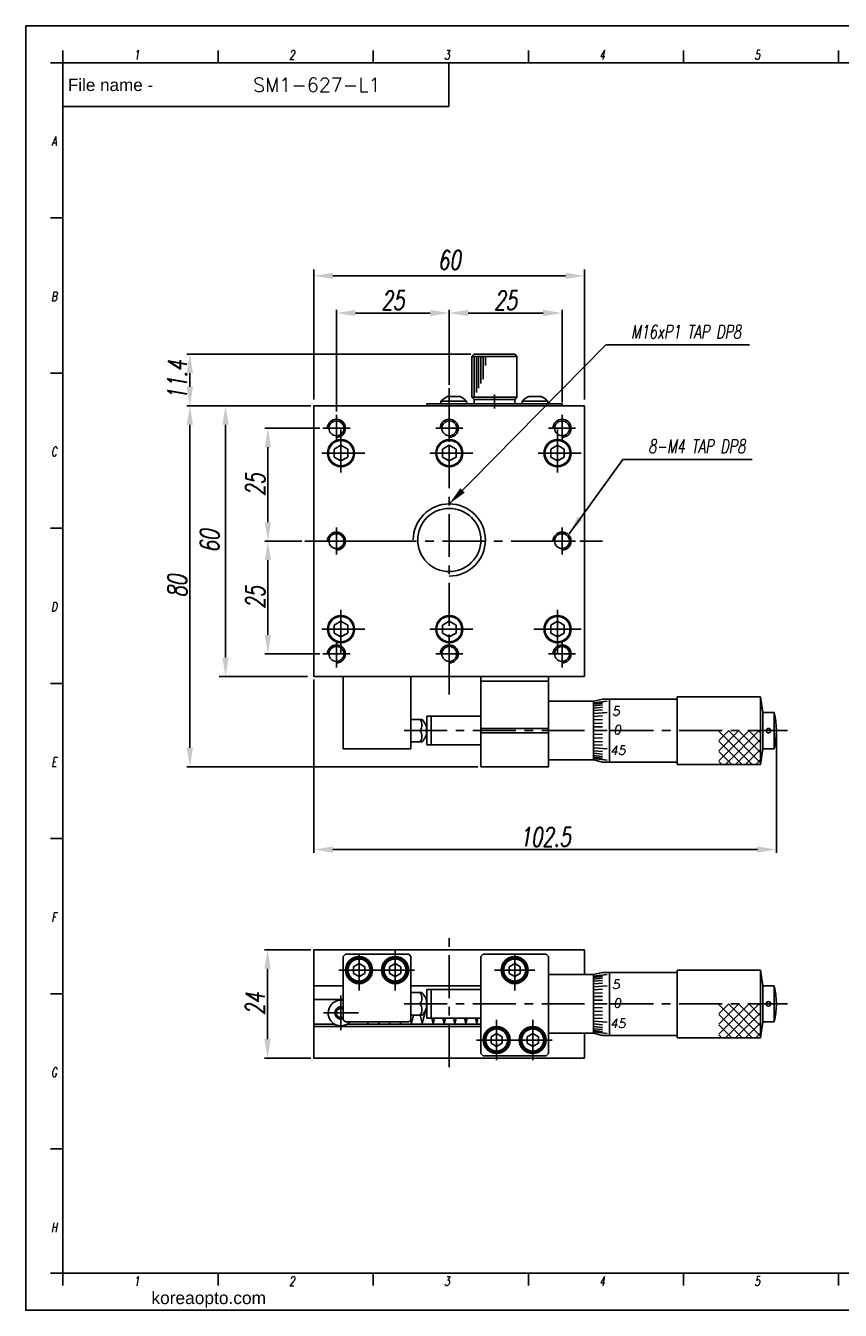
# Model space of a CAD drawing. Extents: x 0 to 1192, y 0 to 285.
# Tile 1 of 6: x 0 to 181, y 0 to 285. Entities that reach past the tile are written whole.
import ezdxf
from ezdxf.enums import TextEntityAlignment as Align

# ---------------------------------------------------------------- set-up
doc = ezdxf.new("R2010")
doc.units = 0
doc.header["$LTSCALE"] = 0.3
doc.header["$MEASUREMENT"] = 0
doc.linetypes.add('CENTER', pattern=[50.8, 31.75, -6.35, 6.35, -6.35])
doc.layers.get('0').update_dxf_attribs({"linetype": 'CONTINUOUS'})
doc.layers.get('DEFPOINTS').update_dxf_attribs({"linetype": 'CONTINUOUS'})
for name, color, linetype in [('1', 1, 'CENTER'), ('3', 3, 'CONTINUOUS'), ('FORM', 7, 'CONTINUOUS'), ('PAPER', 2, 'CONTINUOUS'), ('W', 4, 'CONTINUOUS')]:
    doc.layers.add(name, color=color, linetype=linetype)
doc.styles.add('H', font='txt.shx')
doc.styles.add('S', font='romans.shx', dxfattribs={"width": 0.7, "oblique": 10, "bigfont": 'bigfont.shx'})
doc.styles.add('SEACAD_arial_ttfI', font='arial.ttf')
doc.styles.get("Standard").update_dxf_attribs({"font": 'romans.shx', "width": 0.7, "oblique": 10, "bigfont": 'whgtxt.shx'})
doc.dimstyles.get("Standard").update_dxf_attribs({"dimtxt": 0.18, "dimasz": 0.18, "dimexe": 0.18, "dimexo": 0.0625, "dimgap": 0.09, "dimtad": 0, "dimtih": 1, "dimtoh": 1, "dimdec": 4, "dimzin": 0, "dimdsep": 46, "dimtxsty": 'Standard', "dimcen": 0.09, "dimadec": 0, "dimazin": 0, "dimtfac": 1, "dimtdec": 4, "dimtofl": 0, "dimtmove": 0, "dimatfit": 3, "dimfxl": 0, "dimtolj": 1, "dimtzin": 0, "dimarcsym": 0})

# ---------------------------------------------------------------- blocks, each defined once
blk = doc.blocks.new('erdftrgf45r')
at = {"layer": 'W'}
for p, q in [((34921.74, 9666.28), (35198.74, 9666.28)), ((34921.74, 9471.28), (34921.74, 9666.28)), ((35198.74, 9666.28), (35198.74, 9471.28)), ((35198.74, 9471.28), (34921.74, 9471.28))]:
    blk.add_line(p, q, dxfattribs=at)
blk = doc.blocks.new('234m234msfmem')
for p, q in [((22092.94, -222.76), (22092.94, -266.52)), ((22092.94, -266.52), (22145.04, -266.52))]:
    blk.add_line(p, q)
blk.add_lwpolyline([(22086.69, -57.1), (22387.79, -57.1), (22387.79, -272.77), (22086.69, -272.77)], close=True)
at = {"layer": 'FORM', "color": 7, "linetype": 'Continuous'}
for q in [(22157.76, -63.35), (22092.94, -70.69)]:
    blk.add_line((22157.76, -70.69), q, dxfattribs=at)
at = {"layer": 'PAPER'}
for p, q in [((22092.94, -63.35), (22092.94, -61.27)), ((22118.99, -63.35), (22118.99, -61.27)), ((22118.99, -63.35), (22118.99, -61.27)), ((22145.04, -63.35), (22145.04, -61.27)), ((22171.1, -63.35), (22171.1, -61.27)), ((22197.15, -63.35), (22197.15, -61.27)), ((22223.2, -63.35), (22223.2, -61.27)), ((22092.94, -63.35), (22090.86, -63.35)), ((22092.94, -89.37), (22090.86, -89.37)), ((22092.94, -115.42), (22090.86, -115.42)), ((22092.94, -141.47), (22090.86, -141.47)), ((22092.94, -167.52), (22090.86, -167.52)), ((22092.94, -193.57), (22090.86, -193.57)), ((22092.94, -219.62), (22090.86, -219.62)), ((22092.94, -245.68), (22090.86, -245.68)), ((22092.94, -266.52), (22090.86, -266.52)), ((22092.94, -266.52), (22092.94, -268.6)), ((22118.99, -266.52), (22118.99, -268.6)), ((22118.99, -266.52), (22118.99, -268.6)), ((22145.04, -266.52), (22145.04, -268.6)), ((22171.1, -266.52), (22171.1, -268.6)), ((22197.15, -266.52), (22197.15, -268.6)), ((22223.2, -266.52), (22223.2, -268.6))]:
    blk.add_line(p, q, dxfattribs=at)
at = {"xscale": 1.04187073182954, "yscale": 1.04187073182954, "zscale": 1.04187073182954}
blk.add_blockref('erdftrgf45r', (-14291, -10134.37), dxfattribs=at)
at = {"layer": 'FORM', "color": 7, "linetype": 'Continuous', "style": 'SEACAD_arial_ttfI'}
for s, height, p in [('File name -', 2.0507, (22093.77, -66.02)), ('koreaopto.com ', 2.0835, (22107.8, -269.64))]:
    blk.add_text(s, height=height, dxfattribs=at).set_placement(p, align=Align.TOP_LEFT)
at = {"layer": 'PAPER', "style": 'S', "oblique": 10, "width": 0.7}
for s, p in [('1', (22105.33, -62.01)), ('2', (22131.38, -62.01)), ('3', (22157.43, -62.01)), ('4', (22183.48, -62.01)), ('5', (22209.53, -62.01)), ('A', (22091.45, -76.5)), ('B', (22091.45, -102.55)), ('C', (22091.45, -128.6)), ('D', (22091.45, -154.66)), ('E', (22091.45, -180.71)), ('F', (22091.45, -206.76)), ('G', (22091.45, -232.81)), ('H', (22091.45, -258.86)), ('1', (22105.33, -267.87)), ('2', (22131.38, -267.87)), ('3', (22157.43, -267.87)), ('4', (22183.48, -267.87)), ('5', (22209.53, -267.87))]:
    blk.add_text(s, height=1.56, dxfattribs=at).set_placement(p, align=Align.MIDDLE)
blk = doc.blocks.new('*D104')
at = {"color": 4, "lineweight": -2}
for p, q in [((63.89, 139.8), (63.89, 101.45)), ((166.39, 127.8), (166.39, 101.45)), ((68.09, 102.15), (162.19, 102.15))]:
    blk.add_line(p, q, dxfattribs=at)
at = {"color": 4}
for points in [[(68.09, 102.85), (68.09, 101.45), (63.89, 102.15)], [(162.19, 102.85), (162.19, 101.45), (166.39, 102.15)]]:
    blk.add_solid(points, dxfattribs=at)
at = {"layer": 'DEFPOINTS', "color": 0}
for p in [(63.89, 140.5), (166.39, 128.5), (166.39, 102.15)]:
    blk.add_point(p, dxfattribs=at)
at = {"color": 3, "insert": (115.14, 104.95), "char_height": 4.2, "attachment_point": 5}
blk.add_mtext('\\A1;102.5', dxfattribs=at)
blk = doc.blocks.new('*D105')
at = {"color": 4, "lineweight": -2}
for p, q in [((63.89, 201.9), (63.89, 230.69)), ((123.89, 201.9), (123.89, 230.69)), ((119.69, 229.29), (68.09, 229.29))]:
    blk.add_line(p, q, dxfattribs=at)
at = {"color": 4}
for points in [[(68.09, 229.99), (68.09, 228.59), (63.89, 229.29)], [(119.69, 229.99), (119.69, 228.59), (123.89, 229.29)]]:
    blk.add_solid(points, dxfattribs=at)
at = {"layer": 'DEFPOINTS', "color": 0}
for p in [(63.89, 229.29), (63.89, 200.5), (123.89, 200.5)]:
    blk.add_point(p, dxfattribs=at)
at = {"color": 3, "insert": (93.89, 232.79), "char_height": 4.2, "attachment_point": 5}
blk.add_mtext('\\A1;60', dxfattribs=at)
blk = doc.blocks.new('*D147')
at = {"color": 4, "lineweight": -2}
for p, q in [((63.19, 79.94), (52.92, 79.94)), ((53.62, 75.74), (53.62, 60.14)), ((63.19, 55.94), (52.92, 55.94))]:
    blk.add_line(p, q, dxfattribs=at)
at = {"color": 4}
for points in [[(52.92, 75.74), (54.32, 75.74), (53.62, 79.94)], [(52.92, 60.14), (54.32, 60.14), (53.62, 55.94)]]:
    blk.add_solid(points, dxfattribs=at)
at = {"layer": 'DEFPOINTS', "color": 0}
for p in [(63.89, 79.94), (53.62, 55.94), (63.89, 55.94)]:
    blk.add_point(p, dxfattribs=at)
at = {"color": 3, "insert": (50.82, 67.94), "char_height": 4.2, "attachment_point": 5, "rotation": 90}
blk.add_mtext('\\A1;24', dxfattribs=at)
blk = doc.blocks.new('*D122')
at = {"color": 4, "lineweight": -2}
for p, q in [((68.89, 199.2), (68.89, 221.75)), ((89.69, 221.05), (73.09, 221.05)), ((93.89, 205.1), (93.89, 221.75))]:
    blk.add_line(p, q, dxfattribs=at)
at = {"color": 4}
for points in [[(73.09, 221.75), (73.09, 220.35), (68.89, 221.05)], [(89.69, 221.75), (89.69, 220.35), (93.89, 221.05)]]:
    blk.add_solid(points, dxfattribs=at)
at = {"layer": 'DEFPOINTS', "color": 0}
for p in [(68.89, 221.05), (93.89, 204.4), (68.89, 198.5)]:
    blk.add_point(p, dxfattribs=at)
at = {"color": 3, "insert": (81.39, 223.85), "char_height": 4.2, "attachment_point": 5}
blk.add_mtext('\\A1;25', dxfattribs=at)
blk = doc.blocks.new('*D123')
at = {"color": 4, "lineweight": -2}
for p, q in [((98.09, 221.05), (114.69, 221.05)), ((118.89, 201.2), (118.89, 221.75))]:
    blk.add_line(p, q, dxfattribs=at)
at = {"color": 4}
for points in [[(98.09, 221.75), (98.09, 220.35), (93.89, 221.05)], [(114.69, 221.75), (114.69, 220.35), (118.89, 221.05)]]:
    blk.add_solid(points, dxfattribs=at)
at = {"layer": 'DEFPOINTS', "color": 0}
for p in [(93.89, 221.05), (118.89, 221.05), (118.89, 200.5)]:
    blk.add_point(p, dxfattribs=at)
at = {"color": 3, "insert": (106.39, 223.85), "char_height": 4.2, "attachment_point": 5}
blk.add_mtext('\\A1;25', dxfattribs=at)
blk = doc.blocks.new('*D124')
at = {"color": 4, "lineweight": -2}
for p, q in [((98.69, 211.9), (35.69, 211.9)), ((36.39, 204.7), (36.39, 207.7)), ((63.19, 200.5), (35.69, 200.5))]:
    blk.add_line(p, q, dxfattribs=at)
at = {"color": 4}
for points in [[(35.69, 207.7), (37.09, 207.7), (36.39, 211.9)], [(35.69, 204.7), (37.09, 204.7), (36.39, 200.5)]]:
    blk.add_solid(points, dxfattribs=at)
at = {"layer": 'DEFPOINTS', "color": 0}
for p in [(36.39, 211.9), (99.39, 211.9), (63.89, 200.5)]:
    blk.add_point(p, dxfattribs=at)
at = {"color": 3, "insert": (33.59, 206.2), "char_height": 4.2, "attachment_point": 5, "rotation": 90}
blk.add_mtext('\\A1;11.4', dxfattribs=at)
blk = doc.blocks.new('*D125')
at = {"color": 4, "lineweight": -2}
for p, q in [((65.19, 195.5), (52.98, 195.5)), ((53.68, 174.7), (53.68, 191.3)), ((61.18, 170.5), (52.98, 170.5))]:
    blk.add_line(p, q, dxfattribs=at)
at = {"color": 4}
for points in [[(52.98, 191.3), (54.38, 191.3), (53.68, 195.5)], [(52.98, 174.7), (54.38, 174.7), (53.68, 170.5)]]:
    blk.add_solid(points, dxfattribs=at)
at = {"layer": 'DEFPOINTS', "color": 0}
for p in [(53.68, 195.5), (65.89, 195.5), (61.88, 170.5)]:
    blk.add_point(p, dxfattribs=at)
at = {"color": 3, "insert": (50.88, 183), "char_height": 4.2, "attachment_point": 5, "rotation": 90}
blk.add_mtext('\\A1;25', dxfattribs=at)
blk = doc.blocks.new('*D126')
at = {"color": 4, "lineweight": -2}
for p, q in [((63.19, 200.5), (35.69, 200.5)), ((36.39, 196.3), (36.39, 124.7)), ((100.19, 120.5), (35.69, 120.5))]:
    blk.add_line(p, q, dxfattribs=at)
at = {"color": 4}
for points in [[(35.69, 196.3), (37.09, 196.3), (36.39, 200.5)], [(35.69, 124.7), (37.09, 124.7), (36.39, 120.5)]]:
    blk.add_solid(points, dxfattribs=at)
at = {"layer": 'DEFPOINTS', "color": 0}
for p in [(63.89, 200.5), (36.39, 120.5), (100.89, 120.5)]:
    blk.add_point(p, dxfattribs=at)
at = {"color": 3, "insert": (33.59, 160.5), "char_height": 4.2, "attachment_point": 5, "rotation": 90}
blk.add_mtext('\\A1;80', dxfattribs=at)
blk = doc.blocks.new('*D127')
at = {"color": 4, "lineweight": -2}
for p, q in [((60.48, 170.5), (52.98, 170.5)), ((53.68, 166.3), (53.68, 149.7)), ((65.19, 145.5), (52.98, 145.5))]:
    blk.add_line(p, q, dxfattribs=at)
at = {"color": 4}
for points in [[(52.98, 166.3), (54.38, 166.3), (53.68, 170.5)], [(52.98, 149.7), (54.38, 149.7), (53.68, 145.5)]]:
    blk.add_solid(points, dxfattribs=at)
at = {"layer": 'DEFPOINTS', "color": 0}
for p in [(61.18, 170.5), (53.68, 145.5), (65.89, 145.5)]:
    blk.add_point(p, dxfattribs=at)
at = {"color": 3, "insert": (50.88, 158), "char_height": 4.2, "attachment_point": 5, "rotation": 90}
blk.add_mtext('\\A1;25', dxfattribs=at)
blk = doc.blocks.new('*D128')
at = {"color": 4, "lineweight": -2}
for p, q in [((62.49, 200.5), (42.9, 200.5)), ((44.3, 196.3), (44.3, 144.7)), ((62.49, 140.5), (42.9, 140.5))]:
    blk.add_line(p, q, dxfattribs=at)
at = {"color": 4}
for points in [[(43.6, 196.3), (45, 196.3), (44.3, 200.5)], [(43.6, 144.7), (45, 144.7), (44.3, 140.5)]]:
    blk.add_solid(points, dxfattribs=at)
at = {"layer": 'DEFPOINTS', "color": 0}
for p in [(63.89, 200.5), (44.3, 140.5), (63.89, 140.5)]:
    blk.add_point(p, dxfattribs=at)
at = {"color": 3, "insert": (40.8, 170.5), "char_height": 4.2, "attachment_point": 5, "rotation": 90}
blk.add_mtext('\\A1;60', dxfattribs=at)
blk = doc.blocks.new('A$C71E23728')
at = {"color": 1, "linetype": 'CENTER'}
blk.add_line((3.16, 4.5), (0, 4.5), dxfattribs=at)
at = {"layer": '1', "color": 7, "linetype": 'Continuous'}
for p, q in [((2.04, 9), (1.04, 9)), ((1.04, 9), (1.04, 0)), ((2.04, 0), (2.04, 9)), ((1.04, 0), (2.04, 0))]:
    blk.add_line(p, q, dxfattribs=at)

msp = doc.modelspace()

# ---------------------------------------------------------------- hatches: boundary and pattern name
h = msp.add_hatch()
h.set_pattern_fill('ANSI37', color=256, scale=0.5, style=0)
h.set_pattern_definition([(45, (-22.6704, -25.3212), (-1.122532, 1.122532), []), (135, (-22.6704, -25.3212), (-1.122532, -1.122532), [])])
h.paths.add_polyline_path([(162.89059, 128.50236), (153.64059, 128.50236), (153.64059, 121.00236), (162.89059, 121.00236)])
h = msp.add_hatch()
h.set_pattern_fill('ANSI37', color=256, scale=0.5, style=0)
h.set_pattern_definition([(45, (-22.6704, -85.8826), (-1.122532, 1.122532), []), (135, (-22.6704, -85.8826), (-1.122532, -1.122532), [])])
h.paths.add_polyline_path([(162.89059, 67.94097), (153.64059, 67.94097), (153.64059, 60.44097), (162.89059, 60.44097)])

# ---------------------------------------------------------------- linework, layer by layer
for p, q in [((99.39059, 211.90236), (98.89059, 211.40236)), ((98.89059, 211.40236), (98.89059, 202.40236)), ((108.39059, 211.90236), (99.39059, 211.90236)), ((108.89059, 211.40236), (108.39059, 211.90236)), ((108.89059, 202.40236), (108.89059, 211.40236)), ((96.28585, 202.55236), (93.49534, 202.55236)), ((99.39059, 201.90236), (98.89059, 202.40236)), ((108.39059, 201.90236), (108.89059, 202.40236)), ((111.49534, 202.55236), (114.28585, 202.55236)), ((123.89059, 200.50236), (63.89059, 200.50236)), ((63.89059, 200.50236), (63.89059, 140.50236)), ((118.89059, 200.90236), (88.89059, 200.90236)), ((88.89059, 200.90236), (88.89059, 200.50236)), ((88.89059, 200.50236), (118.89059, 200.50236)), ((97.74059, 201.51236), (92.04059, 201.51236)), ((92.04059, 201.51236), (92.04059, 200.90236)), ((97.64059, 200.90236), (92.14059, 200.90236)), ((97.74059, 201.51236), (97.74059, 200.90236)), ((99.39059, 201.90236), (108.39059, 201.90236)), ((110.04059, 201.51236), (110.04059, 200.90236)), ((110.04059, 201.51236), (115.74059, 201.51236)), ((110.14059, 200.90236), (115.64059, 200.90236)), ((115.74059, 201.51236), (115.74059, 200.90236)), ((118.89059, 200.50236), (118.89059, 200.90236)), ((123.89059, 140.50236), (123.89059, 200.50236)), ((68.39059, 190.86838), (69.89059, 191.73441)), ((68.39059, 189.13633), (68.39059, 190.86838)), ((69.89059, 191.73441), (71.39059, 190.86838)), ((71.39059, 190.86838), (71.39059, 189.13633)), ((92.39059, 190.86838), (93.89059, 191.73441)), ((92.39059, 189.13633), (92.39059, 190.86838)), ((93.89059, 191.73441), (95.39059, 190.86838)), ((95.39059, 190.86838), (95.39059, 189.13633)), ((116.39059, 190.86838), (117.89059, 191.73441)), ((116.39059, 189.13633), (116.39059, 190.86838)), ((117.89059, 191.73441), (119.39059, 190.86838)), ((119.39059, 190.86838), (119.39059, 189.13633)), ((69.89059, 188.27031), (68.39059, 189.13633)), ((71.39059, 189.13633), (69.89059, 188.27031)), ((93.89059, 188.27031), (92.39059, 189.13633)), ((95.39059, 189.13633), (93.89059, 188.27031)), ((117.89059, 188.27031), (116.39059, 189.13633)), ((119.39059, 189.13633), (117.89059, 188.27031)), ((69.89059, 152.73441), (68.39059, 151.86838)), ((68.39059, 151.86838), (68.39059, 150.13633)), ((71.39059, 151.86838), (69.89059, 152.73441)), ((71.39059, 150.13633), (71.39059, 151.86838)), ((93.89059, 152.73441), (92.39059, 151.86838)), ((92.39059, 151.86838), (92.39059, 150.13633)), ((95.39059, 151.86838), (93.89059, 152.73441)), ((95.39059, 150.13633), (95.39059, 151.86838)), ((117.89059, 152.73441), (116.39059, 151.86838)), ((116.39059, 151.86838), (116.39059, 150.13633)), ((119.39059, 151.86838), (117.89059, 152.73441)), ((119.39059, 150.13633), (119.39059, 151.86838)), ((68.39059, 150.13633), (69.89059, 149.27031)), ((69.89059, 149.27031), (71.39059, 150.13633)), ((92.39059, 150.13633), (93.89059, 149.27031)), ((93.89059, 149.27031), (95.39059, 150.13633)), ((116.39059, 150.13633), (117.89059, 149.27031)), ((117.89059, 149.27031), (119.39059, 150.13633)), ((63.89059, 140.50236), (123.89059, 140.50236)), ((70.39059, 140.50236), (70.39059, 124.50236)), ((85.39059, 140.50236), (70.39059, 140.50236)), ((85.39059, 124.50236), (85.39059, 140.50236)), ((100.89059, 140.50236), (100.89059, 120.50236)), ((115.89059, 140.50236), (100.89059, 140.50236)), ((100.89059, 139.50236), (115.89059, 139.50236)), ((115.89059, 120.50236), (115.89059, 140.50236)), ((115.89059, 135.00236), (125.89059, 135.00236)), ((115.89059, 135.00236), (115.89059, 122.00236)), ((125.89059, 135.00236), (127.89059, 135.50236)), ((125.89059, 134.68423), (128.89059, 135.04087)), ((125.89059, 135.00236), (125.89059, 122.00236)), ((125.89059, 135.00236), (125.89059, 122.04087)), ((125.89059, 134.38373), (127.89059, 134.60994)), ((125.89059, 133.99049), (127.89059, 134.20157)), ((127.89059, 135.50236), (144.39059, 135.50236)), ((129.39059, 135.50236), (129.39059, 121.50236)), ((144.39059, 136.00236), (144.39059, 121.00236)), ((144.39059, 136.00236), (162.89059, 136.00236)), ((162.89059, 136.00236), (162.89059, 121.00236)), ((162.89059, 136.00236), (163.39059, 132.50236)), ((87.84008, 131.00236), (85.39059, 131.00236)), ((88.89059, 131.67736), (88.89059, 125.32736)), ((88.89059, 131.67736), (100.89059, 131.67736)), ((89.89059, 131.67736), (89.89059, 125.32736)), ((125.89059, 133.51069), (127.89059, 133.70332)), ((125.89059, 132.95191), (127.89059, 133.12305)), ((125.89059, 132.32296), (128.89059, 132.54338)), ((125.89059, 131.63376), (127.89059, 131.7542)), ((125.89059, 130.89517), (127.89059, 130.9872)), ((163.39059, 132.50236), (163.39059, 124.50236)), ((163.39059, 132.50236), (165.89059, 132.50236)), ((165.89059, 132.50236), (165.89059, 124.50236)), ((85.39059, 128.50236), (87.36965, 128.50236)), ((100.89059, 129.00236), (115.89059, 129.00236)), ((125.89059, 130.11884), (127.89059, 130.18102)), ((125.89059, 129.31702), (127.89059, 129.34836)), ((125.89059, 128.50236), (128.89059, 128.50236)), ((85.39059, 126.00236), (87.84008, 126.00236)), ((88.89059, 125.32736), (100.89059, 125.32736)), ((100.89059, 128.00236), (115.89059, 128.00236)), ((125.89059, 127.68769), (127.89059, 127.65636)), ((125.89059, 126.88587), (127.89059, 126.8237)), ((125.89059, 126.10955), (127.89059, 126.01752)), ((125.89059, 125.37096), (127.89059, 125.25052)), ((70.39059, 124.50236), (85.39059, 124.50236)), ((125.89059, 124.68175), (128.89059, 124.46133)), ((125.89059, 124.0528), (127.89059, 123.88167)), ((125.89059, 123.49402), (127.89059, 123.30139)), ((125.89059, 123.01423), (127.89059, 122.80315)), ((125.89059, 122.62098), (127.89059, 122.39478)), ((162.89059, 121.00236), (163.39059, 124.50236)), ((163.39059, 124.50236), (165.89059, 124.50236)), ((100.89059, 120.50236), (115.89059, 120.50236)), ((115.89059, 122.00236), (125.89059, 122.00236)), ((125.89059, 122.32049), (128.89059, 121.96384)), ((125.89059, 122.00236), (127.89059, 121.50236)), ((127.89059, 121.50236), (144.39059, 121.50236)), ((144.39059, 121.00236), (162.89059, 121.00236)), ((63.89059, 72.44097), (63.89059, 79.94097)), ((123.89059, 79.94097), (63.89059, 79.94097)), ((123.89059, 79.94097), (123.89059, 74.44097)), ((63.89059, 71.94097), (63.89059, 78.94097)), ((70.89059, 78.94097), (70.39059, 78.44097)), ((70.39059, 78.44097), (70.39059, 64.44097)), ((84.89059, 78.94097), (70.89059, 78.94097)), ((73.89059, 76.88434), (72.64059, 76.16266)), ((75.14059, 76.16266), (73.89059, 76.88434)), ((81.89059, 76.88434), (80.64059, 76.16266)), ((83.14059, 76.16266), (81.89059, 76.88434)), ((85.39059, 78.44097), (84.89059, 78.94097)), ((85.39059, 64.44097), (85.39059, 78.44097)), ((100.89059, 78.44097), (101.39059, 78.94097)), ((100.89059, 56.94097), (100.89059, 78.44097)), ((101.39059, 78.94097), (115.39059, 78.94097)), ((108.39059, 76.88434), (107.14059, 76.16266)), ((109.64059, 76.16266), (108.39059, 76.88434)), ((115.39059, 78.94097), (115.89059, 78.44097)), ((115.89059, 78.44097), (115.89059, 56.94097)), ((72.64059, 76.16266), (72.64059, 74.71928)), ((72.64059, 74.71928), (73.89059, 73.99759)), ((73.89059, 73.99759), (75.14059, 74.71928)), ((75.14059, 74.71928), (75.14059, 76.16266)), ((80.64059, 76.16266), (80.64059, 74.71928)), ((80.64059, 74.71928), (81.89059, 73.99759)), ((81.89059, 73.99759), (83.14059, 74.71928)), ((83.14059, 74.71928), (83.14059, 76.16266)), ((107.14059, 76.16266), (107.14059, 74.71928)), ((107.14059, 74.71928), (108.39059, 73.99759)), ((108.39059, 73.99759), (109.64059, 74.71928)), ((109.64059, 74.71928), (109.64059, 76.16266)), ((115.89059, 74.44097), (125.89059, 74.44097)), ((115.89059, 74.44097), (115.89059, 61.44097)), ((115.89059, 74.44097), (115.89059, 61.44097)), ((125.89059, 74.44097), (127.89059, 74.94097)), ((125.89059, 74.12283), (128.89059, 74.47948)), ((125.89059, 74.44097), (125.89059, 61.44097)), ((125.89059, 74.44097), (125.89059, 61.47948)), ((125.89059, 73.82234), (127.89059, 74.04855)), ((127.89059, 74.94097), (144.39059, 74.94097)), ((129.39059, 74.94097), (129.39059, 60.94097)), ((144.39059, 75.44097), (162.89059, 75.44097)), ((144.39059, 75.44097), (144.39059, 60.44097)), ((162.89059, 75.44097), (163.39059, 71.94097)), ((162.89059, 75.44097), (162.89059, 60.44097)), ((70.39059, 71.94097), (63.89059, 71.94097)), ((70.39059, 71.94097), (63.89059, 71.94097)), ((63.89059, 71.94097), (63.89059, 63.44097)), ((100.89059, 71.94097), (85.39059, 71.94097)), ((93.89059, 71.94097), (85.39059, 71.94097)), ((100.89059, 71.94097), (93.89059, 71.94097)), ((115.89059, 73.94097), (115.89059, 61.94097)), ((115.89059, 73.94097), (115.89059, 61.94097)), ((115.89059, 73.94097), (115.89059, 61.94097)), ((125.89059, 73.4291), (127.89059, 73.64018)), ((125.89059, 72.9493), (127.89059, 73.14193)), ((125.89059, 72.39052), (127.89059, 72.56166)), ((125.89059, 71.76157), (128.89059, 71.98199)), ((125.89059, 71.07237), (127.89059, 71.1928)), ((163.39059, 71.94097), (165.89059, 71.94097)), ((163.39059, 71.94097), (163.39059, 63.94097)), ((165.89059, 71.94097), (165.89059, 63.94097)), ((63.89059, 68.94097), (70.39059, 68.94097)), ((87.84008, 70.44097), (85.39059, 70.44097)), ((88.89059, 71.11597), (100.89059, 71.11597)), ((88.89059, 71.11597), (88.89059, 64.76597)), ((89.89059, 71.11597), (89.89059, 64.76597)), ((125.89059, 70.33378), (127.89059, 70.42581)), ((125.89059, 69.55745), (127.89059, 69.61962)), ((125.89059, 68.75563), (127.89059, 68.78697)), ((85.39059, 67.94097), (87.36965, 67.94097)), ((87.90691, 63.69097), (88.89059, 67.36213)), ((125.89059, 67.94097), (128.89059, 67.94097)), ((125.89059, 67.1263), (127.89059, 67.09497)), ((125.89059, 66.32448), (127.89059, 66.26231)), ((125.89059, 65.54816), (127.89059, 65.45613)), ((63.89059, 63.44097), (63.89059, 55.94097)), ((63.89059, 63.44097), (68.5222, 63.44097)), ((100.89059, 62.94097), (63.89059, 62.94097)), ((70.39059, 64.44097), (70.89059, 63.94097)), ((70.89059, 63.94097), (84.89059, 63.94097)), ((71.25899, 63.44097), (100.89059, 63.44097)), ((75.78221, 63.94097), (75.8492, 63.69097)), ((75.8492, 63.69097), (75.91618, 63.94097)), ((78.19375, 63.94097), (78.26074, 63.69097)), ((78.26074, 63.69097), (78.32773, 63.94097)), ((80.60529, 63.94097), (80.67228, 63.69097)), ((80.67228, 63.69097), (80.73927, 63.94097)), ((83.01684, 63.94097), (83.08382, 63.69097)), ((83.08382, 63.69097), (83.15081, 63.94097)), ((84.89059, 63.94097), (85.39059, 64.44097)), ((85.31473, 64.36511), (85.49537, 63.69097)), ((85.39059, 65.44097), (87.84008, 65.44097)), ((85.49537, 63.69097), (85.96428, 65.44097)), ((87.438, 65.44097), (87.90691, 63.69097)), ((88.89059, 64.76597), (100.89059, 64.76597)), ((90.03041, 64.76597), (90.31845, 63.69097)), ((90.31845, 63.69097), (90.6065, 64.76597)), ((92.44195, 64.76597), (92.72999, 63.69097)), ((92.72999, 63.69097), (93.01804, 64.76597)), ((94.85349, 64.76597), (95.14154, 63.69097)), ((95.14154, 63.69097), (95.42958, 64.76597)), ((97.26503, 64.76597), (97.55308, 63.69097)), ((97.55308, 63.69097), (97.84113, 64.76597)), ((99.67658, 64.76597), (99.96462, 63.69097)), ((99.96462, 63.69097), (100.25267, 64.76597)), ((125.89059, 64.80957), (127.89059, 64.68913)), ((125.89059, 64.12036), (128.89059, 63.89994)), ((125.89059, 63.49141), (127.89059, 63.32027)), ((125.89059, 62.93263), (127.89059, 62.74)), ((162.89059, 60.44097), (163.39059, 63.94097)), ((163.39059, 63.94097), (165.89059, 63.94097)), ((104.39059, 61.38434), (103.14059, 60.66266)), ((103.14059, 60.66266), (103.14059, 59.21928)), ((105.64059, 60.66266), (104.39059, 61.38434)), ((105.64059, 59.21928), (105.64059, 60.66266)), ((112.39059, 61.38434), (111.14059, 60.66266)), ((111.14059, 60.66266), (111.14059, 59.21928)), ((113.64059, 60.66266), (112.39059, 61.38434)), ((113.64059, 59.21928), (113.64059, 60.66266)), ((115.89059, 61.44097), (125.89059, 61.44097)), ((123.89059, 55.94097), (123.89059, 61.44097)), ((125.89059, 62.45284), (127.89059, 62.24175)), ((125.89059, 62.05959), (127.89059, 61.83338)), ((125.89059, 61.7591), (128.89059, 61.40245)), ((125.89059, 61.44097), (127.89059, 60.94097)), ((127.89059, 60.94097), (144.39059, 60.94097)), ((144.39059, 60.44097), (162.89059, 60.44097)), ((101.39059, 56.44097), (100.89059, 56.94097)), ((103.14059, 59.21928), (104.39059, 58.49759)), ((104.39059, 58.49759), (105.64059, 59.21928)), ((111.14059, 59.21928), (112.39059, 58.49759)), ((112.39059, 58.49759), (113.64059, 59.21928)), ((115.89059, 56.94097), (115.39059, 56.44097)), ((63.89059, 55.94097), (123.89059, 55.94097)), ((115.39059, 56.44097), (101.39059, 56.44097))]:
    msp.add_line(p, q)
msp.add_lwpolyline([(70.39059, 66.80699), (69.89059, 67.09567), (68.89059, 66.51832), (68.89059, 65.36362), (69.89059, 64.78627), (70.39059, 65.07494)])
for centre, radius in [((68.89059, 195.50236), 1.65), ((93.89059, 195.50236), 1.65), ((118.89059, 195.50236), 1.65), ((69.89059, 190.00236), 3), ((69.89059, 190.00236), 2.8), ((93.89059, 190.00236), 3), ((93.89059, 190.00236), 2.8), ((117.89059, 190.00236), 3), ((117.89059, 190.00236), 2.8), ((93.89059, 170.75236), 7), ((68.89059, 170.50236), 1.65), ((118.89059, 170.50236), 1.65), ((69.89059, 151.00236), 3), ((69.89059, 151.00236), 2.8), ((93.89059, 151.00236), 3), ((93.89059, 151.00236), 2.8), ((117.89059, 151.00236), 3), ((117.89059, 151.00236), 2.8), ((68.89059, 145.50236), 1.65), ((93.89059, 145.50236), 1.65), ((118.89059, 145.50236), 1.65), ((164.64059, 128.50236), 0.5), ((73.89059, 75.44097), 3), ((73.89059, 75.44097), 2.75), ((73.89059, 75.44097), 2.45), ((81.89059, 75.44097), 3), ((81.89059, 75.44097), 2.75), ((81.89059, 75.44097), 2.45), ((108.39059, 75.44097), 3), ((108.39059, 75.44097), 2.75), ((108.39059, 75.44097), 2.45), ((164.64059, 67.94097), 0.5), ((104.39059, 59.94097), 3), ((104.39059, 59.94097), 2.75), ((112.39059, 59.94097), 3), ((112.39059, 59.94097), 2.75), ((104.39059, 59.94097), 2.45), ((112.39059, 59.94097), 2.45)]:
    msp.add_circle(centre, radius)
for centre, radius, start, end in [((95.9575, 197.57086), 5.55676, 116.3014166, 134.8207093), ((93.82369, 197.57086), 5.55676, 45.1792907, 63.6985834), ((113.9575, 197.57086), 5.55676, 116.3014166, 134.8207093), ((111.82369, 197.57086), 5.55676, 45.1792907, 63.6985834), ((85.94416, 129.75236), 1.89592, 318.752728, 41.247272), ((85.39059, 128.50236), 3.5, 314.41531, 45.58469), ((150.14059, 128.50236), 16.25, 345.7499673, 14.2500327), ((85.94416, 127.25236), 1.89592, 318.752728, 41.247272), ((150.14059, 67.94097), 16.25, 345.7499673, 14.2500327), ((69.89059, 65.94097), 2.85, 79.8958173, 315.4320714), ((85.94416, 69.19097), 1.89592, 318.752728, 41.247272), ((85.39059, 67.94097), 3.5, 314.41531, 45.58469), ((69.89059, 65.94097), 1.38378, 68.8181153, 291.1818847), ((85.94416, 66.69097), 1.89592, 318.752728, 41.247272)]:
    msp.add_arc(centre, radius, start, end)
at = {"layer": '1', "linetype": 'CENTER'}
for p, q in [((93.89059, 136.50236), (93.89059, 204.40236)), ((68.89059, 192.50236), (68.89059, 198.50236)), ((93.89059, 192.50236), (93.89059, 198.50236)), ((118.89059, 192.50236), (118.89059, 198.50236)), ((65.89059, 195.50236), (71.89059, 195.50236)), ((69.89059, 195.25236), (69.89059, 184.75236)), ((90.89059, 195.50236), (96.89059, 195.50236)), ((115.89059, 195.50236), (121.89059, 195.50236)), ((117.89059, 195.25236), (117.89059, 184.75236)), ((75.14059, 190.00236), (64.64059, 190.00236)), ((99.14059, 190.00236), (88.64059, 190.00236)), ((123.14059, 190.00236), (112.64059, 190.00236)), ((68.89059, 167.50236), (68.89059, 173.50236)), ((118.89059, 167.50236), (118.89059, 173.50236)), ((61.87989, 170.50236), (127.89059, 170.50236)), ((65.89059, 170.50236), (71.89059, 170.50236)), ((69.14059, 170.50236), (79.64059, 170.50236)), ((118.64059, 170.50236), (108.14059, 170.50236)), ((115.89059, 170.50236), (121.89059, 170.50236)), ((69.89059, 145.75236), (69.89059, 156.25236)), ((117.89059, 145.75236), (117.89059, 156.25236)), ((75.14059, 151.00236), (64.64059, 151.00236)), ((99.14059, 151.00236), (88.64059, 151.00236)), ((123.14059, 151.00236), (112.64059, 151.00236)), ((112.64059, 151.00236), (123.14059, 151.00236)), ((68.89059, 142.50236), (68.89059, 148.50236)), ((93.89059, 142.50236), (93.89059, 148.50236)), ((118.89059, 142.50236), (118.89059, 148.50236)), ((65.89059, 145.50236), (71.89059, 145.50236)), ((90.89059, 145.50236), (96.89059, 145.50236)), ((115.89059, 145.50236), (121.89059, 145.50236)), ((83.89059, 128.50236), (168.89059, 128.50236)), ((93.89059, 53.94727), (93.89059, 83.44057)), ((81.89059, 79.94097), (81.89059, 70.94097)), ((73.89059, 78.74316), (73.89059, 70.94097)), ((108.39059, 78.76028), (108.39059, 70.94097)), ((69.39059, 75.44097), (79.28809, 75.44097)), ((76.65184, 75.44097), (86.39059, 75.44097)), ((103.89059, 75.44097), (112.89059, 75.44097)), ((69.89059, 69.79097), (69.89059, 62.09097)), ((66.04059, 65.94097), (73.74059, 65.94097)), ((83.89059, 67.94097), (168.89059, 67.94097)), ((104.39059, 64.44097), (104.39059, 55.44097)), ((112.39059, 64.44097), (112.39059, 55.44097)), ((99.89059, 59.94097), (109.78809, 59.94097)), ((107.15184, 59.94097), (116.89059, 59.94097))]:
    msp.add_line(p, q, dxfattribs=at)
at = {"layer": '3'}
for p, q in [((98.89059, 211.40236), (108.89059, 211.40236)), ((99.39059, 211.40236), (99.39059, 202.40236)), ((99.89059, 211.40236), (99.89059, 203.40236)), ((100.39059, 211.40236), (100.39059, 204.40236)), ((100.89059, 211.40236), (100.89059, 205.40236)), ((101.39059, 211.40236), (101.39059, 206.40236)), ((101.89059, 211.40236), (101.89059, 209.40236)), ((98.89059, 202.40236), (108.89059, 202.40236))]:
    msp.add_line(p, q, dxfattribs=at)
for centre, radius in [((68.89059, 195.50236), 2), ((93.89059, 195.50236), 2), ((118.89059, 195.50236), 2), ((93.89059, 170.75236), 8), ((68.89059, 170.50236), 2), ((118.89059, 170.50236), 2), ((68.89059, 145.50236), 2), ((93.89059, 145.50236), 2), ((118.89059, 145.50236), 2)]:
    msp.add_arc(centre, radius, 270, 180, dxfattribs=at)

# ---------------------------------------------------------------- block references
at = {"xscale": 1.32, "yscale": 1.32, "zscale": 1.32}
msp.add_blockref('234m234msfmem', (-29154.43042, 360.09856), dxfattribs=at)
at = {"xscale": -1, "rotation": 270}
msp.add_blockref('A$C71E23728', (99.39059, 199.85957), dxfattribs=at)

# ---------------------------------------------------------------- texts
at = {"oblique": 10}
for s, p in [('5', (129.97387, 131.82006)), ('0', (130.253, 127.70436)), ('45', (129.55517, 123.17027)), ('5', (129.97387, 71.25867)), ('0', (130.253, 67.14297)), ('45', (129.55517, 62.60888))]:
    msp.add_text(s, height=2, dxfattribs=at).set_placement(p)
at = {"insert": (64.51662, 271.63239), "char_height": 3.0943561, "width": 58.5898016, "attachment_point": 5, "style": 'H'}
msp.add_mtext('{\\C2;SM1-627-L1}', dxfattribs=at)
at = {"color": 3, "char_height": 3, "attachment_point": 4}
for s, insert in [('M16xP1 TAP DP8', (134.1786, 216.89495)), ('8-M4 TAP DP8', (137.9934, 191.52234))]:
    msp.add_mtext(s, dxfattribs=dict(at, insert=insert))

# ---------------------------------------------------------------- dimensions: what is measured, and where the dimension line sits
dim = msp.add_linear_dim(base=(63.89059, 229.28995), p1=(123.89059, 200.50236), p2=(63.89059, 200.50236), dimstyle='Standard', override={"dimtxt": 4.2, "dimasz": 4.2, "dimexe": 1.4, "dimexo": 1.4, "dimgap": 1.4, "dimtad": 1, "dimtih": 0, "dimtoh": 0, "dimzin": 8, "dimlunit": 6, "dimcen": 2.5, "dimclrd": 4, "dimclre": 4, "dimclrt": 3, "dimtofl": 1})
dim.commit()
dim.dimension.update_dxf_attribs({"geometry": '*D105', "text_midpoint": (93.89059, 229.28995), "dimtype": 160})
for base, p1, p2, picture, middle in [((68.89059, 221.05042), (93.89059, 204.40236), (68.89059, 198.50236), '*D122', (81.39059, 223.85042)), ((118.89059, 221.05042), (93.89059, 221.05042), (118.89059, 200.50236), '*D123', (106.39059, 223.85042)), ((166.39059, 102.14639), (63.89059, 140.50236), (166.39059, 128.50236), '*D104', (115.14059, 104.94639))]:
    dim = msp.add_linear_dim(base=base, p1=p1, p2=p2, dimstyle='Standard', override={"dimscale": 0.7, "dimtxt": 6, "dimasz": 6, "dimexe": 1, "dimexo": 1, "dimgap": 1, "dimtad": 1, "dimtih": 0, "dimtoh": 0, "dimzin": 8, "dimlunit": 6, "dimcen": 2.5, "dimclrd": 4, "dimclre": 4, "dimclrt": 3, "dimtofl": 1})
    dim.commit()
    dim.dimension.update_dxf_attribs({"geometry": picture, "text_midpoint": middle})
for base, p1, p2, override, picture, middle in [((36.38764, 211.90236), (63.89059, 200.50236), (99.39059, 211.90236), {"dimscale": 0.7, "dimtxt": 6, "dimasz": 6, "dimexe": 1, "dimexo": 1, "dimgap": 1, "dimtad": 1, "dimtih": 0, "dimtoh": 0, "dimzin": 8, "dimlunit": 6, "dimcen": 2.5, "dimclrd": 4, "dimclre": 4, "dimclrt": 3, "dimtofl": 1}, '*D124', (33.58764, 206.20236)), ((36.38764, 120.50236), (63.89059, 200.50236), (100.89059, 120.50236), {"dimscale": 0.7, "dimtxt": 6, "dimasz": 6, "dimexe": 1, "dimexo": 1, "dimgap": 1, "dimtad": 1, "dimtih": 0, "dimtoh": 0, "dimzin": 8, "dimlunit": 6, "dimcen": 2.5, "dimclrd": 4, "dimclre": 4, "dimclrt": 3, "dimtofl": 1}, '*D126', (33.58764, 160.50236)), ((44.29847, 140.50236), (63.89059, 200.50236), (63.89059, 140.50236), {"dimtxt": 4.2, "dimasz": 4.2, "dimexe": 1.4, "dimexo": 1.4, "dimgap": 1.4, "dimtad": 1, "dimtih": 0, "dimtoh": 0, "dimzin": 8, "dimlunit": 6, "dimcen": 2.5, "dimclrd": 4, "dimclre": 4, "dimclrt": 3, "dimtofl": 1, "dimtmove": 1}, '*D128', (40.79847, 170.50236)), ((53.68139, 195.50236), (61.87989, 170.50236), (65.89059, 195.50236), {"dimscale": 0.7, "dimtxt": 6, "dimasz": 6, "dimexe": 1, "dimexo": 1, "dimgap": 1, "dimtad": 1, "dimtih": 0, "dimtoh": 0, "dimzin": 8, "dimlunit": 6, "dimcen": 2.5, "dimclrd": 4, "dimclre": 4, "dimclrt": 3, "dimtofl": 1}, '*D125', (50.88139, 183.00236)), ((53.68139, 145.50236), (61.17989, 170.50236), (65.89059, 145.50236), {"dimscale": 0.7, "dimtxt": 6, "dimasz": 6, "dimexe": 1, "dimexo": 1, "dimgap": 1, "dimtad": 1, "dimtih": 0, "dimtoh": 0, "dimzin": 8, "dimlunit": 6, "dimcen": 2.5, "dimclrd": 4, "dimclre": 4, "dimclrt": 3, "dimtofl": 1}, '*D127', (50.88139, 158.00236)), ((53.62169, 55.94097), (63.89059, 79.94097), (63.89059, 55.94097), {"dimscale": 0.7, "dimtxt": 6, "dimasz": 6, "dimexe": 1, "dimexo": 1, "dimgap": 1, "dimtad": 1, "dimtih": 0, "dimtoh": 0, "dimzin": 8, "dimlunit": 6, "dimcen": 2.5, "dimclrd": 4, "dimclre": 4, "dimclrt": 3, "dimtofl": 1}, '*D147', (50.82169, 67.94097))]:
    dim = msp.add_linear_dim(base=base, p1=p1, p2=p2, angle=90, dimstyle='Standard', override=override)
    dim.commit()
    dim.dimension.update_dxf_attribs({"geometry": picture, "text_midpoint": middle})

# ---------------------------------------------------------------- leaders
at = {"color": 4, "annotation_type": 0, "has_hookline": 1, "hookline_direction": 0}
for points, text_width in [([(93.89059, 178.75236), (128.5786, 213.99495), (132.7786, 213.99495)], 26.26591), ([(120.47523, 172.14974), (132.3934, 188.62234), (136.5934, 188.62234)], 23.06515)]:
    msp.add_leader(points, dimstyle='Standard', override={"dimtxt": 4.2, "dimasz": 4.2, "dimexe": 1.4, "dimexo": 1.4, "dimgap": 1.4, "dimtad": 1, "dimtih": 0, "dimtoh": 0, "dimzin": 8, "dimcen": 2.5, "dimclrd": 4, "dimclre": 4, "dimclrt": 3, "dimtofl": 1}, dxfattribs=dict(at, text_width=text_width))

doc.saveas('drawing.dxf')
